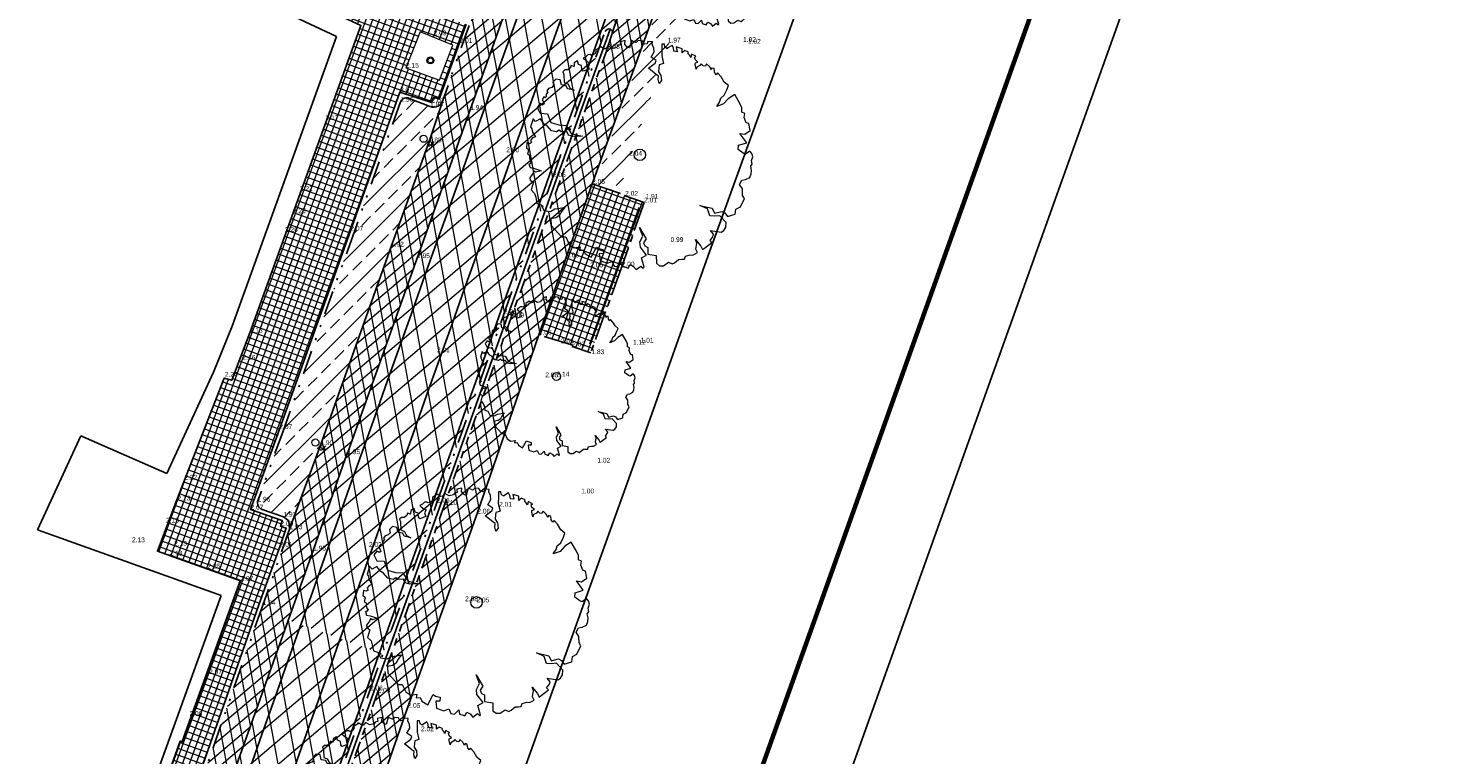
# Model space of a CAD drawing. Header units: metres. Extents: x 136326 to 137932, y 453212 to 454725.
# Tile 6 of 92: x 136382 to 136453, y 453336 to 453373. Entities that reach past the tile are written whole.
import ezdxf

# ---------------------------------------------------------------- set-up
doc = ezdxf.new("R2010")
doc.units = ezdxf.units.M
for name, pattern in [('CENTER__G5', [2.4, 1.5, -0.3, 0.3, -0.3]), ('DIVIDE__G5', [3.75, 1.5, -0.75, 0, -0.75, 0, -0.75]), ('PHANTOM__G5', [5.25, 1.5, -0.75, 0.75, -0.75, 0.75, -0.75]), ('VH-OPSLUITBAND_100X200', [16, 8, -2, 4, -2])]:
    doc.linetypes.add(name, pattern=pattern)
for name, color, linetype, lineweight in [('-DR-alg-bladkaders viewports', 7, 'Continuous', 60), ('-DR-bs-boom', 253, 'Continuous', 13), ('-DR-v-maaien en frezen terrein', 82, 'Continuous', 9), ('-DR-v-vh-arc-asfalt opbreken', 252, 'Continuous', 9), ('-DR-v-vh-arc-bss grijs keiformaat', 252, 'Continuous', 9), ('-DR-v-vh-arc-tegels', 252, 'Continuous', 9), ('B-BH-OG-TOPOGRAFIE_BEBOUWING-G', 1, 'Continuous', 30), ('B-WE-VH-KANTOPSLUITING_OPSLUITBAND_100X200-G', 160, 'VH-OPSLUITBAND_100X200', 13)]:
    doc.layers.add(name, color=color, linetype=linetype, lineweight=lineweight)
doc.layers.add('-DR-alg-hulplijnen', color=210, linetype='Continuous', plot=False)
doc.layers.add('-DR-alg-hulplijnen hartlijn asfalt nieuwe fietsstraat', color=7, linetype='Continuous', true_color=0xad72b6, plot=False)
doc.layers.add('-DR-alg-hulplijnen kantverharding asfalt nieuwe fietsstraat', color=7, linetype='Continuous', true_color=0xff9429, plot=False)
for name, color, linetype in [('-DR-alg-projectgrens 1-200', 3, 'PROJECTGRENS_1-200'), ('-DR-bs-txt-hoogtemaat', 253, 'Continuous'), ('-DR-nw-vh-scheiding erfgrens en bebouwing', 3, 'Continuous'), ('-DR-v-inr-fietsenrekken', 2, 'FENCELINE2'), ('-DR-v-vh-band 10x20', 5, 'CENTER__G5'), ('-DR-v-vh-band 18-20x25', 5, 'DIVIDE__G5'), ('-DR-v-vh-band achterkant band', 1, 'Continuous'), ('-DR-v-vh-band RWS', 5, 'PHANTOM__G5'), ('-DR-v-vh-kantverharding asfalt fietspad', 2, 'Continuous'), ('-DR-v-vh-kantverharding asfalt rijbaan', 4, 'Continuous'), ('-DR-v-vh-scheiding verhardingen', 1, 'Continuous')]:
    doc.layers.add(name, color=color, linetype=linetype)
for name, color, linetype, lineweight, true_color in [('-DR-v-vh-arc-asfalt fietspad', 7, 'Continuous', 9, 0xdfbfc7), ('B-ME-IE-MEUBILAIR_AFVALBAK-S', 1, 'Continuous', 0, 0xff0000), ('B-ME-IE-MEUBILAIR_STRAATKOLK-S', 1, 'Continuous', 0, 0xff0000)]:
    doc.layers.add(name, color=color, linetype=linetype, lineweight=lineweight, true_color=true_color)
doc.styles.add('18_100', font='romans', dxfattribs={"width": 0.8, "height": 0.18})
doc.styles.add('18_200', font='romans', dxfattribs={"width": 0.8, "height": 0.36})
doc.styles.add('Drong', font='txt', dxfattribs={"height": 1.8})
doc.linetypes.add('FENCELINE2', pattern='A,6.35,-2.54,[132,ltypeshp.shx,S=2.54,R=0,X=-2.54,Y=0],-2.54,25.4', length=36.83)
doc.linetypes.add('PROJECTGRENS_1-200', pattern='A,0.32,-0.13,[133,ltypeshp.shx,S=0.13,R=0,X=-0.13,Y=0],-0.13,1.27', length=1.85)
pattern_1 = [(220.33562535, (0, 0), (0.3301045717, -0.388755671), []), (280.33562535, (0, 0), (0.5017245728, 0.0915011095), [])]
pattern_2 = [(220.3356, (136419.718, 453326.2367), (0.5825375, -0.6860394), []), (280.3356, (136419.718, 453326.2367), (0.885396, 0.1614725), [])]

# ---------------------------------------------------------------- blocks, each defined once
blk = doc.blocks.new('STRAATKOLK')
blk.add_ellipse((0, 0), major_axis=(-0.127, 0.127), ratio=1, start_param=3.926991, end_param=10.210176)
at = {"style": '18_100', "width": 0.8}
blk.add_text('SK', height=0.216, dxfattribs=at).set_placement((0.193, -0.375))
at = {"style": '18_200', "width": 0.8}
blk.add_attdef('HOOGTE', (0.29, 0.211), '', height=0.25, dxfattribs=at)
blk = doc.blocks.new('afvalbak')
for radius in [0.175, 0.125]:
    blk.add_circle((0, 0), radius)
at = {"style": '18_200', "width": 0.8}
blk.add_attdef('HOOGTE', (0.236, 0.194), '', height=0.25, dxfattribs=at)
blk = doc.blocks.new('Boom bestaand 1')
blk.add_lwpolyline([(-0.0612, 0.3923), (-0.0736, 0.4117), (-0.087, 0.4225), (-0.0926, 0.4415), (-0.1106, 0.4615), (-0.1242, 0.4751), (-0.1453, 0.464), (-0.1728, 0.4611), (-0.1945, 0.4533), (-0.1892, 0.4456), (-0.2017, 0.4432), (-0.2068, 0.4444), (-0.2172, 0.4471), (-0.2235, 0.4396), (-0.2169, 0.4339), (-0.2271, 0.4339), (-0.2331, 0.433), (-0.2499, 0.4257), (-0.2427, 0.4167), (-0.2476, 0.4092), (-0.2589, 0.4043), (-0.2544, 0.3953), (-0.2533, 0.3814), (-0.2458, 0.3746), (-0.266, 0.3788), (-0.2728, 0.3822), (-0.2717, 0.3934), (-0.2848, 0.3874), (-0.2965, 0.3882), (-0.2987, 0.3953), (-0.3145, 0.3822), (-0.3029, 0.3735), (-0.3141, 0.372), (-0.3232, 0.3686), (-0.3277, 0.3731), (-0.3404, 0.3607), (-0.3359, 0.3465), (-0.3526, 0.3537), (-0.3703, 0.3325), (-0.3491, 0.329), (-0.3569, 0.3156), (-0.371, 0.3198), (-0.3837, 0.3191), (-0.3802, 0.2951), (-0.3781, 0.2944), (-0.3887, 0.2873), (-0.4014, 0.2902), (-0.4056, 0.2803), (-0.3837, 0.2704), (-0.359, 0.2591), (-0.3251, 0.2535), (-0.3272, 0.2337), (-0.318, 0.228), (-0.3011, 0.2189), (-0.282, 0.2224), (-0.2608, 0.2153), (-0.2523, 0.2012), (-0.27, 0.204), (-0.2834, 0.2118), (-0.2947, 0.2047), (-0.3322, 0.185), (-0.3413, 0.2203), (-0.3505, 0.2287), (-0.3724, 0.2146), (-0.388, 0.2358), (-0.4042, 0.2415), (-0.4226, 0.2415), (-0.4315, 0.2467), (-0.4416, 0.2292), (-0.4325, 0.2224), (-0.436, 0.2111), (-0.4423, 0.2083), (-0.453, 0.2067), (-0.4613, 0.1921), (-0.4572, 0.18), (-0.4671, 0.1702), (-0.4727, 0.1652), (-0.4473, 0.144), (-0.4565, 0.1356), (-0.4706, 0.132), (-0.484, 0.1398), (-0.4883, 0.1172), (-0.4847, 0.1158), (-0.4748, 0.1137), (-0.477, 0.101), (-0.4713, 0.0946), (-0.4748, 0.0748), (-0.4932, 0.0607), (-0.4854, 0.0473), (-0.4875, 0.0402), (-0.5017, 0.0304), (-0.4974, 0.0049), (-0.4897, 0.0021), (-0.4832, -0.006), (-0.4832, -0.0211), (-0.4886, -0.0247), (-0.4921, -0.0353), (-0.4877, -0.0469), (-0.4868, -0.0593), (-0.4797, -0.0567), (-0.4646, -0.0487), (-0.4592, -0.0416), (-0.4495, -0.0531), (-0.4326, -0.0549), (-0.4342, -0.0824), (-0.4439, -0.0844), (-0.4591, -0.0789), (-0.4694, -0.0898), (-0.4853, -0.0874), (-0.4835, -0.1044), (-0.469, -0.1108), (-0.4787, -0.1222), (-0.4698, -0.128), (-0.4666, -0.142), (-0.4712, -0.1535), (-0.4673, -0.1649), (-0.4544, -0.1649), (-0.422, -0.1781), (-0.41, -0.1658), (-0.3893, -0.1644), (-0.3736, -0.1512), (-0.391, -0.1753), (-0.4052, -0.1753), (-0.417, -0.1934), (-0.4393, -0.1893), (-0.4502, -0.206), (-0.443, -0.2225), (-0.4293, -0.2254), (-0.424, -0.2366), (-0.4254, -0.251), (-0.4188, -0.2613), (-0.4123, -0.2603), (-0.4066, -0.2696), (-0.4013, -0.2747), (-0.3966, -0.2735), (-0.3925, -0.2806), (-0.3993, -0.2847), (-0.3905, -0.2962), (-0.3764, -0.2947), (-0.3703, -0.2952), (-0.369, -0.3047), (-0.3739, -0.3072), (-0.379, -0.3111), (-0.3686, -0.3301), (-0.3402, -0.3274), (-0.325, -0.2991), (-0.284, -0.3012), (-0.2611, -0.2728), (-0.2463, -0.245), (-0.2054, -0.239), (-0.1868, -0.2166), (-0.1743, -0.1981), (-0.1896, -0.2363), (-0.2027, -0.2526), (-0.2201, -0.2532), (-0.2283, -0.2756), (-0.2392, -0.281), (-0.237, -0.2947), (-0.2507, -0.3132), (-0.2791, -0.3219), (-0.2898, -0.3304), (-0.3173, -0.3368), (-0.3146, -0.3612), (-0.3304, -0.3661), (-0.3025, -0.3907), (-0.2927, -0.3885), (-0.278, -0.3918), (-0.2529, -0.3874), (-0.2548, -0.4016), (-0.2471, -0.4137), (-0.2373, -0.413), (-0.2359, -0.4235), (-0.244, -0.4329), (-0.2234, -0.4441), (-0.2184, -0.4397), (-0.2103, -0.44), (-0.1991, -0.4488), (-0.19, -0.4441), (-0.1778, -0.4485), (-0.164, -0.4505), (-0.1606, -0.4451), (-0.1549, -0.4573), (-0.1555, -0.4613), (-0.14, -0.4627), (-0.1312, -0.4505), (-0.1096, -0.4259), (-0.1073, -0.4238), (-0.1116, -0.4488), (-0.1194, -0.4525), (-0.1103, -0.462), (-0.0992, -0.4807), (-0.089, -0.4841), (-0.0747, -0.4752), (-0.0482, -0.4977), (-0.0278, -0.4895), (-0.0108, -0.4916), (0.0157, -0.4977), (0.0286, -0.4827), (0.0558, -0.482), (0.072, -0.457), (0.069, -0.4349), (0.0757, -0.4119), (0.0796, -0.3924), (0.0927, -0.4156), (0.1039, -0.4278), (0.1075, -0.4466), (0.1025, -0.468), (0.1299, -0.4785), (0.1933, -0.4575), (0.2001, -0.44), (0.2363, -0.4392), (0.2587, -0.4253), (0.2652, -0.3991), (0.2784, -0.4081), (0.2832, -0.3913), (0.3018, -0.3913), (0.3264, -0.3733), (0.2952, -0.3338), (0.3048, -0.3266), (0.3174, -0.3112), (0.333, -0.3182), (0.3264, -0.335), (0.3552, -0.3436), (0.3781, -0.3189), (0.3793, -0.296), (0.4017, -0.296), (0.4096, -0.2826), (0.4002, -0.2572), (0.4186, -0.2622), (0.4261, -0.2522), (0.4345, -0.2443), (0.4231, -0.2298), (0.4365, -0.2194), (0.4544, -0.2139), (0.448, -0.1886), (0.4609, -0.1841), (0.4584, -0.1786), (0.4161, -0.1731), (0.4136, -0.1478), (0.3708, -0.1582), (0.3489, -0.1512), (0.3315, -0.1289), (0.2902, -0.1279), (0.3474, -0.1209), (0.3593, -0.1378), (0.3737, -0.1384), (0.3856, -0.1284), (0.4119, -0.1403), (0.4319, -0.109), (0.4632, -0.1221), (0.4795, -0.1133), (0.4858, -0.0977), (0.4808, -0.0718), (0.4943, -0.0594), (0.4931, -0.0482), (0.4862, -0.0269), (0.4918, -0.0131), (0.4962, -0.0015), (0.4851, 0.0073), (0.4884, 0.0283), (0.494, 0.0383), (0.4918, 0.0615), (0.4763, 0.0609), (0.4531, 0.0758), (0.4365, 0.0758), (0.4719, 0.0863), (0.489, 0.0863), (0.4862, 0.0979), (0.4761, 0.1368), (0.4651, 0.1329), (0.455, 0.15), (0.4464, 0.1571), (0.4261, 0.1516), (0.4511, 0.1914), (0.4495, 0.2054), (0.4402, 0.2194), (0.4215, 0.2288), (0.3832, 0.2155), (0.3754, 0.1921), (0.3661, 0.1742), (0.3341, 0.1773), (0.3068, 0.1532), (0.3395, 0.1968), (0.3637, 0.1976), (0.3692, 0.2304), (0.3801, 0.2397), (0.3996, 0.2444), (0.4034, 0.279), (0.3842, 0.2903), (0.3824, 0.313), (0.3563, 0.3433), (0.3406, 0.3414), (0.3141, 0.3521), (0.2925, 0.3482), (0.2787, 0.3649), (0.2826, 0.3806), (0.2817, 0.4012), (0.2696, 0.4131), (0.256, 0.4212), (0.2376, 0.4248), (0.2327, 0.4339), (0.2168, 0.4384), (0.2036, 0.45), (0.1887, 0.4518), (0.1757, 0.4483), (0.1806, 0.4248), (0.1727, 0.4169), (0.1492, 0.4041), (0.1325, 0.412), (0.1367, 0.4496), (0.0873, 0.4385), (0.0991, 0.4571), (0.0942, 0.4846), (0.0638, 0.4915), (0.0559, 0.4826), (0.0314, 0.4826), (0.0166, 0.4925), (0.0058, 0.4836), (-0.0114, 0.491), (-0.0324, 0.4905), (-0.0772, 0.485), (-0.0717, 0.4517), (-0.0599, 0.4236), (-0.0612, 0.3923)])
blk.add_circle((0, 0), 0.0251)

msp = doc.modelspace()

# ---------------------------------------------------------------- hatches: boundary and pattern name
at = {"layer": '-DR-v-maaien en frezen terrein'}
h = msp.add_hatch(dxfattribs=at)
h.set_pattern_fill('ANSI33', color=256, scale=0.2)
edge = h.paths.add_edge_path()
edge.add_line((136410.125, 453364.894), (136411.322, 453364.484))
edge.add_arc((136543.228, 453720.076), 379.268, 249.61015, 249.64782, ccw=False)
edge.add_arc((139775.648, 452174.236), 3568.916, 160.2709, 160.516915, ccw=False)
edge.add_line((136416.23, 453379.007), (136415.289, 453379.344))
edge.add_arc((149594.404, 448661.535), 13998.1, 160.3038427, 160.366652)
at = {"layer": '-DR-v-vh-arc-asfalt fietspad', "transparency": 33554687}
h = msp.add_hatch(dxfattribs=at)
h.set_pattern_fill('AVH-ASFALT', color=256, scale=0.51, angle=90, pattern_type=2)
h.set_pattern_definition(pattern_1)
h.paths.add_polyline_path([(136363.767, 453256.91), (136369.599, 453271.872), (136371.795, 453277.999), (136376.598, 453291.787), (136377.442, 453294.184), (136378.55, 453297.311), (136380.145, 453301.849), (136381.401, 453305.436), (136383.851, 453312.29), (136386.568, 453319.95), (136389.413, 453327.956), (136391.871, 453335.008), (136395.979, 453346.5), (136397.707, 453351.447), (136397.692, 453351.346), (136401.201, 453361.203), (136403.875, 453368.656), (136406.367, 453375.686), (136408.172, 453380.68), (136411.426, 453389.815), (136413.608, 453395.72), (136414.1, 453397.194), (136414.89, 453400.156), (136415.39, 453402.282), (136416.778, 453409.061), (136415.03, 453409.41), (136413.657, 453402.539), (136412.664, 453397.648), (136412.641, 453397.618), (136410.347, 453391.062), (136407.102, 453382.041), (136406.36, 453379.961), (136406.362, 453379.96), (136406.359, 453379.96), (136405.091, 453376.413), (136403.82, 453372.904), (136402.491, 453369.129), (136401.791, 453367.025), (136399.891, 453361.786), (136396.339, 453351.801), (136394.792, 453347.569), (136393.446, 453343.759), (136390.484, 453335.263), (136388.075, 453328.504), (136385.176, 453320.28), (136382.507, 453312.767), (136380.007, 453305.705), (136379.333, 453303.814), (136378.996, 453302.899), (136377.406, 453298.392), (136375.993, 453294.397), (136375.207, 453292.143), (136373.871, 453288.355), (136370.432, 453278.559), (136367.886, 453271.31), (136366.115, 453266.272), (136365.85, 453265.517), (136362.724, 453256.657), (136362.382, 453255.698), (136361.71, 453253.818), (136361.051, 453251.941), (136360.689, 453250.894), (136358.68, 453245.215), (136359.532, 453244.92)])
h = msp.add_hatch(dxfattribs=at)
h.set_pattern_fill('AVH-ASFALT', color=256, scale=0.51, angle=90, pattern_type=2)
h.set_pattern_definition(pattern_1)
h.paths.add_polyline_path([(136410.001, 453364.936), (136413.169, 453373.656), (136415.195, 453379.48), (136416.518, 453383.232), (136417.91, 453387.074), (136419.141, 453390.355), (136423.39, 453401.969), (136425.524, 453407.942), (136423.938, 453408.508), (136421.761, 453402.442), (136420.895, 453400.052), (136417.673, 453391.119), (136414.308, 453381.685), (136412.437, 453376.477), (136412.385, 453376.331), (136412.162, 453375.698), (136412.094, 453375.634), (136411.536, 453374.096), (136411.027, 453372.56), (136410.994, 453372.459), (136410.749, 453371.718), (136408.395, 453365.11), (136405.931, 453358.216), (136402.572, 453348.795), (136399.217, 453339.354), (136395.852, 453329.895), (136392.495, 453320.466), (136389.136, 453311.005), (136387.358, 453305.797), (136386.391, 453303.068), (136388.003, 453302.5), (136388.949, 453305.182), (136390.872, 453310.688), (136394.082, 453319.829), (136397.59, 453329.601), (136400.723, 453338.591), (136404.23, 453348.358), (136407.319, 453357.351), (136408.697, 453361.242)])
at = {"layer": '-DR-v-vh-arc-asfalt opbreken'}
h = msp.add_hatch(dxfattribs=at)
h.set_pattern_fill('AVH-ASFALT_LAAG1-D', color=256, scale=30, angle=90, pattern_type=2)
h.set_pattern_definition(pattern_2)
edge = h.paths.add_edge_path()
edge.add_line((136418.121, 453400.264), (136416.143, 453400.971))
edge.add_arc((149594.404, 448661.535), 14004.6, 160.2193602, 160.4721464)
edge.add_line((136395.361, 453342.783), (136397.339, 453342.078))
edge.add_arc((149594.404, 448661.535), 14002.5, 160.2193429, 160.4721599, ccw=False)
edge = h.paths.add_edge_path()
edge.add_line((136418.488, 453407.486), (136420.464, 453406.775))
edge.add_arc((149594.404, 448661.535), 14002.5, 160.1411086, 160.1910289, ccw=False)
edge.add_line((136424.603, 453418.251), (136422.628, 453418.965))
edge.add_arc((149594.404, 448661.535), 14004.6, 160.1411061, 160.1910324)
h = msp.add_hatch(dxfattribs=at)
h.set_pattern_fill('AVH-ASFALT_LAAG1-D', color=256, scale=30, angle=90, pattern_type=2)
h.set_pattern_definition(pattern_2)
edge = h.paths.add_edge_path()
edge.add_line((136416.143, 453400.971), (136415.164, 453401.321))
edge.add_line((136415.164, 453401.321), (136414.89, 453400.156))
edge.add_line((136414.89, 453400.156), (136414.1, 453397.194))
edge.add_line((136414.1, 453397.194), (136413.608, 453395.72))
edge.add_line((136413.608, 453395.72), (136411.426, 453389.815))
edge.add_line((136411.426, 453389.815), (136408.172, 453380.68))
edge.add_line((136408.172, 453380.68), (136406.367, 453375.686))
edge.add_line((136406.367, 453375.686), (136403.875, 453368.656))
edge.add_line((136403.875, 453368.656), (136401.201, 453361.203))
edge.add_line((136401.201, 453361.203), (136397.692, 453351.346))
edge.add_line((136397.692, 453351.346), (136397.707, 453351.447))
edge.add_line((136397.707, 453351.447), (136395.979, 453346.5))
edge.add_line((136395.979, 453346.5), (136394.731, 453343.008))
edge.add_line((136394.731, 453343.008), (136395.361, 453342.783))
edge.add_arc((149594.404, 448661.535), 14004.6, 160.2193602, 160.4721464, ccw=False)
h = msp.add_hatch(dxfattribs=at)
h.set_pattern_fill('AVH-ASFALT_LAAG1-D', color=256, scale=30, angle=90, pattern_type=2)
h.set_pattern_definition(pattern_2)
edge = h.paths.add_edge_path()
edge.add_line((136420.268, 453399.497), (136418.121, 453400.264))
edge.add_arc((149594.404, 448661.535), 14002.5, 160.2193429, 160.4721599)
edge.add_line((136397.339, 453342.078), (136399.49, 453341.312))
edge.add_line((136399.49, 453341.312), (136402.197, 453348.911))
edge.add_line((136402.197, 453348.911), (136405.565, 453358.39))
edge.add_line((136405.565, 453358.39), (136408.031, 453365.279))
edge.add_line((136408.031, 453365.279), (136410.705, 453372.74))
edge.add_line((136410.705, 453372.74), (136411.077, 453372.711))
edge.add_line((136411.077, 453372.711), (136411.536, 453374.096))
edge.add_line((136411.536, 453374.096), (136412.083, 453375.603))
edge.add_line((136412.083, 453375.603), (136411.857, 453375.622))
edge.add_line((136411.857, 453375.622), (136411.784, 453375.798))
edge.add_line((136411.784, 453375.798), (136413.919, 453381.802))
edge.add_line((136413.919, 453381.802), (136417.303, 453391.272))
edge.add_line((136417.303, 453391.272), (136420.268, 453399.497))
h = msp.add_hatch(dxfattribs=at)
h.set_pattern_fill('AVH-ASFALT_LAAG1-D', color=256, scale=30, angle=90, pattern_type=2)
h.set_pattern_definition([(220.33562535, (0, 0), (0.5825374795, -0.6860394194), []), (280.33562535, (0, 0), (0.885396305, 0.1614725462), [])])
h.paths.add_polyline_path([(136383.084, 453310.15), (136387.834, 453308.451), (136399.49, 453341.312), (136394.731, 453343.008)])
at = {"layer": '-DR-v-vh-arc-bss grijs keiformaat'}
h = msp.add_hatch(dxfattribs=at)
h.set_pattern_fill('ANSI33', color=256, scale=0.2)
h.paths.add_polyline_path([(136399.891, 453361.786), (136401.791, 453367.025), (136402.491, 453369.129), (136402.437, 453369.013), (136402.354, 453368.917), (136402.248, 453368.845), (136402.154, 453368.81), (136402.054, 453368.796), (136401.954, 453368.802), (136401.857, 453368.83), (136400.747, 453369.243), (136400.691, 453369.258), (136400.633, 453369.262), (136400.575, 453369.254), (136400.52, 453369.234), (136400.47, 453369.204), (136400.428, 453369.164), (136400.394, 453369.116), (136400.371, 453369.063), (136398.049, 453362.548), (136394.465, 453352.504), (136393.184, 453348.962), (136393.198, 453348.728), (136393.356, 453348.589), (136394.483, 453348.194), (136394.75, 453347.989), (136394.792, 453347.569), (136396.339, 453351.801)])
at = {"layer": '-DR-v-vh-arc-tegels'}
h = msp.add_hatch(dxfattribs=at)
h.set_pattern_fill('ANSI37', color=256, scale=0.1, angle=295.01)
h.paths.add_polyline_path([(136400.643, 453370.78), (136401.355, 453372.587), (136402.997, 453371.922), (136402.335, 453370.162)], flags=16)
h.paths.add_polyline_path([(136403.339, 453372.026), (136403.66, 453372.962), (136403.388, 453373.059), (136403.384, 453373.047), (136401.969, 453374.187), (136402.011, 453374.283), (136401.442, 453374.738), (136399.565, 453376.263), (136397.228, 453378.157), (136397.096, 453378.252), (136396.959, 453378.334), (136396.806, 453378.387), (136396.635, 453378.41), (136396.428, 453378.393), (136396.326, 453378.362), (136396.214, 453378.312), (136396.052, 453378.203), (136395.91, 453378.033), (136395.406, 453376.966), (136392.029, 453378.57), (136390.973, 453376.348), (136398.377, 453372.898), (136392.789, 453357.451), (136395.649, 453356.43), (136397.85, 453362.576), (136400.342, 453369.551), (136401.934, 453369.026), (136402.042, 453369.305), (136402.315, 453369.194)])
h = msp.add_hatch(dxfattribs=at)
h.set_pattern_fill('ANSI37', color=256, scale=0.1, angle=295.01)
h.paths.add_polyline_path([(136412.616, 453364.007), (136411.661, 453364.336), (136411.671, 453364.365), (136410.001, 453364.936), (136408.697, 453361.242), (136407.319, 453357.351), (136409.032, 453356.831), (136409.001, 453356.764), (136409.938, 453356.448), (136411.49, 453360.785)])
h = msp.add_hatch(dxfattribs=at)
h.set_pattern_fill('ANSI37', color=256, scale=0.1, angle=295.01)
h.paths.add_polyline_path([(136394.279, 453352.604), (136395.649, 453356.43), (136392.789, 453357.451), (136391.883, 453355.067), (136391.51, 453355.174), (136389.121, 453349.059), (136388.15, 453346.466), (136392.323, 453344.983), (136389.408, 453336.893), (136389.312, 453336.922), (136383.433, 453320.496), (136378.342, 453306.365), (136378.236, 453306.402), (136377.183, 453303.358), (136378.511, 453302.914), (136378.556, 453303.041), (136378.824, 453302.954), (136379.147, 453303.882), (136379.825, 453305.76), (136382.319, 453312.839), (136384.995, 453320.341), (136387.873, 453328.505), (136390.317, 453335.387), (136393.27, 453343.818), (136394.297, 453346.692), (136394.623, 453347.631), (136394.328, 453347.735), (136394.425, 453348.008), (136392.831, 453348.558)])

# ---------------------------------------------------------------- linework, layer by layer
at = {"layer": '-DR-alg-bladkaders viewports'}
msp.add_lwpolyline([(136439.876, 453395.355), (136374.43, 453212.215), (136325.756, 453229.609), (136391.201, 453412.749)], close=True, dxfattribs=at)
at = {"layer": '-DR-alg-hulplijnen', "flags": 128}
msp.add_lwpolyline([(136448.256, 453316.039), (136419.718, 453326.237), (136437.058, 453374.76)], dxfattribs=at)
at = {"layer": '-DR-alg-hulplijnen hartlijn asfalt nieuwe fietsstraat'}
msp.add_lwpolyline([(136781.314, 454424.963), (136757.272, 454348.827, -0.010389), (136697.245, 454171.637), (136619.145, 453955.95), (136588.279, 453870.709), (136579.713, 453847.052, 0.004102), (136571.537, 453823.883, -0.004267), (136562.996, 453799.701), (136431.623, 453437.641, 0.002152), (136391.004, 453324.177), (136379.088, 453290.434), (136365.735, 453256.179), (136360.793, 453242.184)], format="xyb", dxfattribs=at)
at = {"layer": '-DR-alg-hulplijnen kantverharding asfalt nieuwe fietsstraat'}
for points in [[(136569.551, 453824.565, -0.004267), (136561.022, 453800.417), (136429.649, 453438.357, 0.002152), (136389.024, 453324.877), (136377.119, 453291.165), (136363.767, 453256.91), (136358.813, 453242.883)], [(136573.523, 453823.2, -0.004267), (136564.97, 453798.984), (136433.597, 453436.925, 0.002152), (136392.984, 453323.478), (136381.057, 453289.703), (136367.704, 453255.448), (136362.773, 453241.485)]]:
    msp.add_lwpolyline(points, format="xyb", dxfattribs=at)
at = {"layer": '-DR-alg-projectgrens 1-200', "flags": 128}
msp.add_lwpolyline([(136672.431, 453896.561), (136667.194, 453897.489), (136645.076, 453905.171), (136624.477, 453912.593), (136625.184, 453914.831), (136624.39, 453916.757), (136621.163, 453919.31), (136624.07, 453927.399), (136623.281, 453929.136), (136623.21, 453929.192), (136624.085, 453931.643), (136629.304, 453946.51), (136630.541, 453950.147), (136638.492, 453971.96), (136644.073, 453987.263), (136644.824, 453989.705), (136651.204, 454007.423), (136658.506, 454027.642), (136665.47, 454047.006), (136669.496, 454058.357), (136675.354, 454074.419), (136676.258, 454077.094), (136678.747, 454083.756), (136682.526, 454094.171), (136686.101, 454103.639), (136687.039, 454106.475), (136697.795, 454137.242), (136697.717, 454137.253), (136705.555, 454159.78), (136713.078, 454181.729), (136719.605, 454200.719), (136727.498, 454223.752), (136730.581, 454232.718), (136734.46, 454243.959), (136738.033, 454254.306), (136742.183, 454266.266), (136750.568, 454290.842), (136760.393, 454319.456), (136770.666, 454349.328), (136772.713, 454355.238), (136774.612, 454360.473), (136776.998, 454367), (136784.306, 454387.208), (136790.339, 454404.083), (136797.311, 454423.36), (136807.058, 454450.093), (136800.646, 454453.198), (136785.078, 454462.694), (136769.745, 454470.235), (136763.463, 454464.393), (136767.222, 454456.488), (136768.447, 454452.902), (136769.612, 454448.539), (136767.19, 454443.604), (136763.98, 454431.785), (136763.498, 454430.807), (136764.785, 454430.222), (136759.65, 454419.865), (136760.207, 454419.614), (136758.305, 454415.755), (136757.433, 454413.928), (136755.514, 454410.037), (136754.993, 454410.292), (136749.872, 454399.962), (136748.616, 454400.585), (136748.548, 454400.448), (136744.287, 454402.547), (136738.76, 454389.718), (136744.829, 454387.062), (136753.517, 454383.259), (136750.445, 454376.232), (136747.3, 454368.999), (136747.702, 454368.821), (136745.421, 454363.658), (136743.771, 454359.882), (136741.474, 454354.715), (136741.107, 454354.878), (136737.945, 454347.853), (136734.86, 454340.776), (136727.193, 454344.181), (136720.397, 454330.285), (136716.705, 454321.73), (136725.346, 454317.886), (136722.199, 454310.807), (136718.145, 454301.488), (136714.131, 454292.713), (136709.748, 454294.641), (136707.09, 454288.607), (136709.573, 454287.506), (136709.53, 454287.41), (136709.617, 454287.371), (136709.424, 454286.945), (136712.118, 454285.768), (136724.405, 454280.406), (136724.395, 454280.372), (136724.56, 454280.301), (136719.327, 454264.621), (136718.554, 454264.279), (136712.149, 454267.043), (136705.337, 454251.495), (136713.155, 454248.122), (136713.63, 454247.107), (136703.363, 454216.017), (136702.53, 454215.665), (136698.406, 454217.526), (136692.762, 454204.705), (136698.169, 454202.287), (136696.085, 454197.547), (136697.116, 454197.066), (136693.34, 454185.771), (136691.21, 454179.799), (136691.154, 454179.818), (136689.257, 454174.47), (136688.677, 454172.922), (136686.645, 454167.859), (136686.793, 454167.806), (136683.499, 454158.729), (136679.62, 454148.161), (136677.544, 454142.392), (136675.601, 454137.021), (136671.76, 454126.401), (136667.085, 454113.483), (136666.31, 454113.053), (136658.978, 454114.558), (136655.858, 454098.89), (136661.092, 454097.825), (136661.269, 454097.519), (136621.35, 453987.863), (136615.212, 453990.581), (136612.094, 453983.671), (136608.8, 453985.139), (136606.115, 453979.27), (136610.368, 453977.386), (136616.099, 453974.911), (136616.418, 453974.217), (136608.394, 453952.136), (136599.91, 453929.479), (136596.333, 453930.847), (136596.703, 453931.801), (136592.691, 453933.357), (136592.582, 453933.111), (136587.167, 453935.208), (136587.113, 453935.101), (136586.908, 453935.2), (136584.73, 453936.252), (136573.42, 453911.897), (136576.906, 453910.227), (136577.755, 453910.817), (136581.71, 453908.923), (136581.78, 453907.891), (136588.355, 453904.743), (136581.357, 453890.288), (136584.408, 453889.218), (136581.92, 453882.301), (136582.601, 453881.581), (136581.142, 453877.478), (136580.13, 453877.281), (136578.301, 453872.104), (136578.986, 453871.382), (136577.526, 453867.309), (136576.539, 453867.19), (136574.654, 453861.99), (136575.357, 453861.219), (136573.859, 453857.098), (136572.823, 453856.858), (136568.249, 453844.056), (136569.051, 453843.723), (136568.246, 453841.986), (136569.916, 453841.29), (136566.692, 453833.862), (136560.757, 453836.486), (136555.193, 453823.556), (136563.207, 453820.33), (136562.244, 453817.938), (136562.059, 453818.012), (136558.019, 453808.014), (136558.218, 453807.935), (136557.146, 453805.252), (136555.477, 453804.556), (136553.671, 453802.5), (136552.612, 453799.698), (136545.82, 453781.422), (136541.647, 453783.356), (136534.75, 453768.68), (136539.525, 453766.451), (136534.814, 453753.868), (136534.789, 453753.879), (136534.379, 453752.873), (136534.182, 453752.96), (136532.926, 453749.667), (136533.099, 453749.603), (136532.772, 453748.705), (136532.584, 453748.792), (136530.457, 453743.085), (136530.627, 453743.022), (136516.493, 453704.592), (136514.575, 453699.22), (136492.181, 453636.401), (136492.736, 453636.204), (136489.157, 453626.341), (136485.079, 453628.249), (136478.16, 453613.788), (136483.141, 453611.479), (136461.867, 453552.94), (136457.354, 453554.582), (136454.06, 453545.417), (136458.648, 453543.776), (136443.598, 453501.593), (136437.009, 453503.95), (136431.442, 453488.403), (136437.02, 453486.393), (136418.282, 453434.811), (136419.185, 453434.431), (136413.9, 453419.737), (136407.364, 453401.466), (136407.056, 453400.056), (136406.467, 453398.451), (136401.897, 453385.592), (136396.197, 453388.282), (136390.097, 453375.66), (136397.157, 453372.353), (136391.911, 453357.791), (136390.965, 453355.464), (136388.624, 453350.371), (136384.302, 453352.274), (136382.126, 453347.544), (136391.358, 453344.243), (136383.168, 453321.66), (136379.275, 453323.116), (136369.941, 453296.994), (136366.76, 453298.169), (136365.332, 453294.302), (136367.975, 453293.349), (136367.397, 453291.75), (136367.871, 453291.227), (136363.518, 453279.255), (136362.091, 453275.277), (136356.432, 453259.57), (136355.262, 453256.31), (136348.508, 453237.967), (136370.649, 453230.069), (136374.328, 453240.694), (136372.767, 453241.803), (136382.163, 453267.942), (136384.551, 453274.649), (136388.98, 453286.656), (136392.893, 453297.449), (136398.36, 453312.66), (136406.212, 453334.431), (136411.924, 453350.355), (136415.827, 453361.341), (136419.474, 453371.398), (136422.516, 453379.917), (136425.014, 453387.05), (136430.128, 453401.329), (136433.008, 453409.364), (136437.5, 453421.973), (136444.424, 453441.303), (136447.898, 453451.043), (136454.668, 453469.854), (136458.254, 453479.666), (136467.647, 453501.921), (136478.422, 453531.465), (136485.603, 453551.259), (136497.269, 453583.741), (136504.565, 453604), (136511.581, 453623.496), (136513.58, 453629.053), (136518.673, 453642.888), (136519.015, 453643.404), (136522.68, 453653.62), (136522.664, 453653.957), (136523.62, 453656.594), (136528.73, 453670.926), (136534.757, 453688.003), (136543.62, 453712.768), (136551.352, 453734.38), (136563.425, 453767.68), (136566.609, 453776.654), (136569.182, 453777.966), (136577.487, 453774.867), (136583.873, 453792.703), (136575.924, 453795.622), (136575.205, 453797.155), (136576.997, 453801.811), (136581.956, 453815.424), (136586.269, 453827.274), (136591.149, 453840.672), (136596.411, 453855.14), (136603.758, 453874.947), (136606.204, 453881.939), (136608.18, 453887.612), (136608.471, 453887.616), (136610.071, 453888.673), (136612.877, 453896.334), (136616.917, 453896.194), (136618.846, 453897.187), (136619.756, 453899.432), (136644.445, 453890.648), (136649.466, 453889.41), (136663.041, 453887.011), (136671.45, 453886.364), (136675.948, 453886.023), (136676.722, 453896.236)], close=True, dxfattribs=at)
at = {"layer": '-DR-nw-vh-scheiding erfgrens en bebouwing', "flags": 128}
msp.add_lwpolyline([(136395.095, 453385.025), (136390.972, 453376.345), (136398.377, 453372.898), (136392.789, 453357.451), (136391.883, 453355.067), (136391.51, 453355.174), (136389.121, 453349.059), (136388.15, 453346.466), (136392.323, 453344.983)], dxfattribs=at)
at = {"layer": '-DR-v-inr-fietsenrekken', "ltscale": 0.04}
msp.add_line((136409.881, 453356.872), (136412.365, 453363.748), dxfattribs=at)
at = {"layer": '-DR-v-vh-band 10x20'}
msp.add_polyline3d([(136410.001, 453364.936, 0), (136411.671, 453364.365, 0), (136411.661, 453364.336, 0), (136412.616, 453364.007, 0), (136411.49, 453360.785, 0), (136409.938, 453356.448, 0), (136409.001, 453356.764, 0), (136409.032, 453356.831, 0), (136407.319, 453357.351, 0)], dxfattribs=at)
at = {"layer": '-DR-v-vh-band 18-20x25', "ltscale": 0.8}
for points in [[(136403.82, 453372.904), (136402.491, 453369.129), (136402.437, 453369.013), (136402.354, 453368.917), (136402.248, 453368.845), (136402.154, 453368.81), (136402.054, 453368.796), (136401.954, 453368.802), (136401.857, 453368.83), (136400.747, 453369.243), (136400.691, 453369.258), (136400.633, 453369.262), (136400.575, 453369.254), (136400.52, 453369.234), (136400.47, 453369.204), (136400.428, 453369.164), (136400.394, 453369.116), (136400.371, 453369.063), (136398.049, 453362.548), (136394.465, 453352.504), (136393.184, 453348.962), (136393.198, 453348.728), (136393.356, 453348.589), (136394.483, 453348.194), (136394.75, 453347.989), (136394.792, 453347.569), (136393.446, 453343.759), (136390.484, 453335.263)], [(136395.476, 453330.043), (136398.833, 453339.468), (136402.197, 453348.911), (136405.565, 453358.39), (136408.031, 453365.279), (136410.657, 453372.605), (136410.7, 453372.668), (136410.756, 453372.708), (136410.834, 453372.73), (136410.907, 453372.724), (136410.966, 453372.687), (136411.008, 453372.63), (136411.027, 453372.56), (136410.994, 453372.459)]]:
    msp.add_lwpolyline(points, dxfattribs=at)
at = {"layer": '-DR-v-vh-band achterkant band'}
msp.add_lwpolyline([(136410.884, 453372.677), (136408.216, 453365.19), (136405.765, 453358.319), (136402.391, 453348.85), (136399.022, 453339.4), (136395.652, 453329.959), (136392.303, 453320.52), (136388.951, 453311.073), (136387.157, 453305.868), (136385.235, 453300.412), (136383.697, 453296.092), (136381.633, 453290.247), (136379.951, 453285.496), (136377.063, 453277.352), (136374.332, 453269.649), (136372.173, 453263.512), (136369.177, 453255.012)], dxfattribs=at)
at = {"layer": '-DR-v-vh-band RWS', "ltscale": 0.5}
msp.add_lwpolyline([(136410.994, 453372.459), (136410.749, 453371.718), (136408.395, 453365.11), (136405.931, 453358.216), (136402.572, 453348.795), (136399.217, 453339.354), (136395.852, 453329.895), (136392.495, 453320.466), (136389.136, 453311.005), (136387.358, 453305.797), (136385.424, 453300.339), (136383.891, 453296.009), (136381.818, 453290.174), (136380.151, 453285.47), (136377.268, 453277.312), (136374.528, 453269.585), (136372.378, 453263.48), (136369.664, 453255.744), (136369.51, 453255.309), (136369.463, 453255.186)], dxfattribs=at)
at = {"layer": '-DR-v-vh-kantverharding asfalt fietspad'}
for points in [[(136397.59, 453329.601), (136400.723, 453338.591), (136404.23, 453348.358), (136407.319, 453357.351), (136408.697, 453361.242), (136410.001, 453364.936), (136413.169, 453373.656), (136415.195, 453379.48), (136416.518, 453383.232), (136417.91, 453387.074), (136419.141, 453390.355), (136423.39, 453401.969), (136428.423, 453416.058), (136431.886, 453425.619), (136435.185, 453434.684), (136438.602, 453444.242), (136441.988, 453453.554), (136445.575, 453463.414), (136450.809, 453477.707), (136454.63, 453488.095), (136462.906, 453510.954), (136469.608, 453529.904), (136474.917, 453544.09)], [(136391.871, 453335.008), (136395.979, 453346.5), (136397.707, 453351.447), (136397.692, 453351.346), (136401.201, 453361.203), (136403.875, 453368.656), (136406.367, 453375.686), (136408.172, 453380.68), (136411.426, 453389.815), (136413.608, 453395.72), (136414.1, 453397.194), (136414.89, 453400.156), (136415.39, 453402.282)], [(136412.094, 453375.634), (136411.536, 453374.096), (136411.027, 453372.56)]]:
    msp.add_lwpolyline(points, dxfattribs=at)
at = {"layer": '-DR-v-vh-kantverharding asfalt rijbaan'}
msp.add_lwpolyline([(136402.491, 453369.129), (136401.791, 453367.025), (136399.891, 453361.786), (136396.339, 453351.801), (136394.792, 453347.569)], dxfattribs=at)
at = {"layer": '-DR-v-vh-scheiding verhardingen'}
msp.add_lwpolyline([(136378.495, 453302.919), (136378.542, 453303.05), (136378.822, 453302.948), (136379.147, 453303.882), (136379.825, 453305.76), (136382.319, 453312.839), (136384.995, 453320.341), (136387.873, 453328.505), (136390.317, 453335.387), (136393.27, 453343.818), (136394.297, 453346.692), (136394.623, 453347.631), (136394.328, 453347.735), (136394.425, 453348.008), (136392.831, 453348.558), (136394.279, 453352.604), (136397.85, 453362.576), (136400.342, 453369.551), (136401.934, 453369.026), (136402.042, 453369.305), (136402.315, 453369.194), (136403.339, 453372.026), (136403.662, 453372.967)], dxfattribs=at)
at = {"layer": 'B-BH-OG-TOPOGRAFIE_BEBOUWING-G'}
msp.add_lwpolyline([(136373.845, 453307.921), (136378.342, 453306.365), (136383.325, 453320.532), (136383.433, 453320.496), (136389.312, 453336.922), (136389.408, 453336.893), (136392.323, 453344.983), (136388.756, 453346.25)], dxfattribs=at)
at = {"layer": 'B-WE-VH-KANTOPSLUITING_OPSLUITBAND_100X200-G'}
msp.add_lwpolyline([(136400.643, 453370.78), (136402.335, 453370.162), (136402.997, 453371.922), (136401.355, 453372.587)], close=True, dxfattribs=at)

# ---------------------------------------------------------------- block references
at = {"layer": '-DR-bs-boom', "rotation": 293.3958673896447}
for p, xscale, yscale in [((136416.2, 453377.394), 9, 9), ((136412.402, 453366.399), 11.5, 11.5), ((136408.212, 453355.254), 8, 8), ((136404.189, 453343.895), 11.5, 11.5), ((136400.152, 453332.616), 11, 11)]:
    msp.add_blockref('Boom bestaand 1', p, dxfattribs=dict(at, xscale=xscale, yscale=yscale))
at = {"layer": 'B-ME-IE-MEUBILAIR_AFVALBAK-S'}
msp.add_blockref('afvalbak', (136401.87, 453371.147), dxfattribs=at)
at = {"layer": 'B-ME-IE-MEUBILAIR_STRAATKOLK-S'}
for p in [(136401.53, 453367.209), (136396.091, 453351.932)]:
    msp.add_blockref('STRAATKOLK', p, dxfattribs=at)

# ---------------------------------------------------------------- texts
at = {"layer": '-DR-bs-txt-hoogtemaat', "color": 253, "char_height": 0.24, "attachment_point": 7, "style": 'Drong'}
for s, insert in [('2.09', (136402.034, 453372.409, 2.092)), ('2.01', (136403.339, 453372.026, 2.01)), ('2.08', (136410.749, 453371.718, 2.083)), ('1.97', (136413.806, 453372.044, 1.972)), ('1.02', (136417.592, 453372.075, 1.023)), ('1.02', (136417.836, 453371.981, 1.017)), ('2.15', (136400.643, 453370.78, 2.149)), ('2.07', (136400.342, 453369.551, 2.072)), ('1.96', (136400.371, 453369.063, 1.955)), ('1.93', (136401.857, 453368.83, 1.928)), ('2.02', (136401.934, 453369.026, 2.021)), ('1.94', (136403.875, 453368.656, 1.937)), ('2.17', (136396.607, 453368.146, 2.169)), ('1.88', (136401.791, 453367.025, 1.881)), ('2.00', (136405.683, 453366.525, 2.001)), ('2.04', (136411.864, 453366.348, 2.036)), ('2.05', (136408.031, 453365.279, 2.052)), ('2.22', (136395.312, 453364.583, 2.223)), ('2.05', (136410.001, 453364.936, 2.05)), ('2.02', (136411.661, 453364.336, 2.018)), ('2.01', (136412.616, 453364.007, 2.012)), ('1.91', (136412.687, 453364.188, 1.91)), ('2.25', (136394.96, 453363.459, 2.253)), ('2.26', (136394.562, 453362.523, 2.262)), ('2.07', (136397.85, 453362.576, 2.07)), ('1.92', (136399.891, 453361.786, 1.919)), ('0.99', (136413.945, 453362.017, 0.987)), ('1.95', (136401.201, 453361.203, 1.95)), ('2.06', (136408.697, 453361.242, 2.056)), ('2.06', (136409.902, 453360.743, 2.057)), ('2.00', (136411.49, 453360.785, 2.003)), ('2.06', (136405.565, 453358.39, 2.057)), ('2.09', (136405.931, 453358.216, 2.089)), ('2.16', (136392.789, 453357.451, 2.158)), ('2.06', (136407.319, 453357.351, 2.064)), ('2.01', (136402.201, 453356.465, 2.012)), ('2.01', (136408.43, 453356.921, 2.011)), ('2.02', (136409.001, 453356.764, 2.019)), ('1.12', (136412.053, 453356.852, 1.12)), ('1.01', (136412.444, 453356.955, 1.008)), ('2.16', (136392.428, 453356.094, 2.164)), ('1.83', (136409.967, 453356.375, 1.833)), ('2.24', (136391.538, 453355.244, 2.243)), ('2.08', (136407.646, 453355.208, 2.082)), ('2.14', (136408.212, 453355.254, 2.141)), ('2.07', (136394.279, 453352.604, 2.071)), ('1.90', (136396.339, 453351.801, 1.901)), ('1.95', (136397.692, 453351.346, 1.951)), ('1.02', (136410.267, 453350.918, 1.019)), ('2.22', (136389.507, 453350.067, 2.223)), ('1.00', (136409.453, 453349.374, 1.004)), ('2.13', (136389.159, 453349.018, 2.13)), ('2.07', (136392.831, 453348.558, 2.066)), ('1.96', (136393.184, 453348.962, 1.956)), ('2.06', (136402.197, 453348.911, 2.06)), ('2.10', (136402.572, 453348.795, 2.095)), ('2.01', (136405.325, 453348.702, 2.008)), ('2.13', (136388.583, 453347.904, 2.127)), ('1.93', (136394.483, 453348.194, 1.925)), ('2.06', (136404.23, 453348.358, 2.061)), ('2.00', (136394.328, 453347.735, 1.998)), ('1.93', (136394.792, 453347.569, 1.934)), ('2.13', (136386.871, 453346.919, 2.128)), ('2.13', (136388.986, 453346.74, 2.126)), ('2.01', (136394.297, 453346.692, 2.011)), ('1.95', (136395.979, 453346.5, 1.945)), ('2.02', (136398.782, 453346.684, 2.016)), ('2.13', (136388.756, 453346.25, 2.128)), ('2.25', (136390.671, 453345.597, 2.253)), ('2.07', (136392.323, 453344.983, 2.073)), ('1.94', (136393.446, 453343.759, 1.937)), ('2.08', (136403.617, 453343.952, 2.075)), ('2.05', (136404.189, 453343.895, 2.047)), ('2.07', (136390.749, 453340.288, 2.067)), ('2.06', (136398.833, 453339.468, 2.061)), ('2.09', (136399.217, 453339.354, 2.09)), ('2.05', (136400.723, 453338.591, 2.049)), ('2.08', (136389.763, 453338.184, 2.084)), ('2.02', (136401.4, 453337.413, 2.019))]:
    msp.add_mtext(s, dxfattribs=dict(at, insert=insert))

doc.saveas('drawing.dxf')
